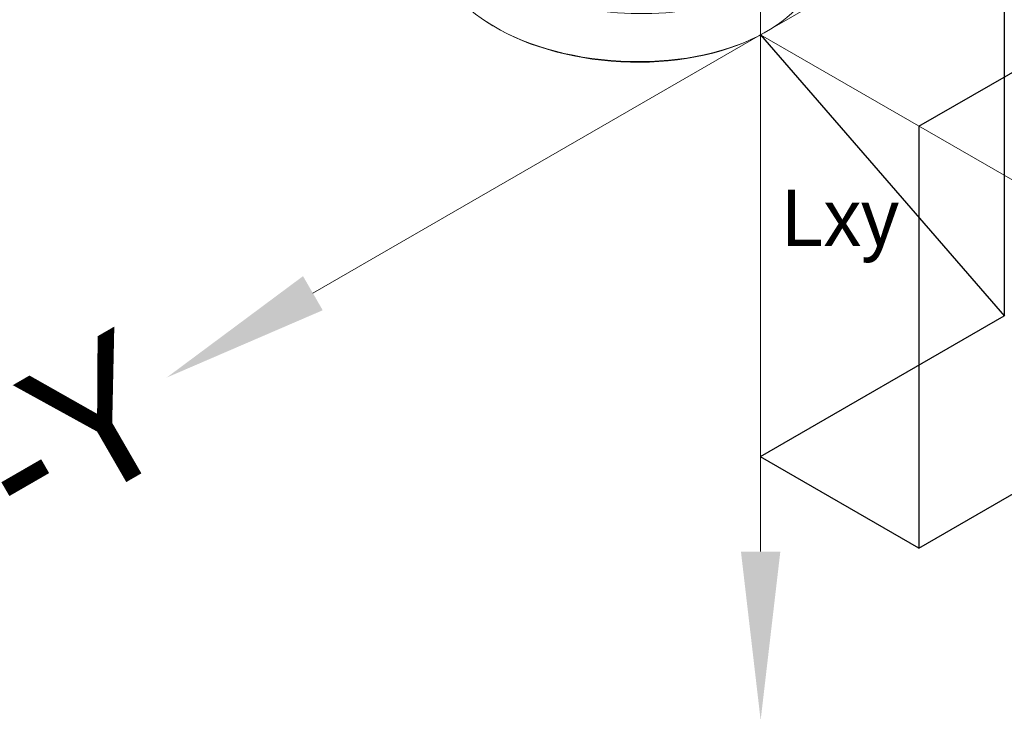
# Model space of a CAD drawing. Header units: millimetres. Extents: x -46 to 5160, y -5105 to -1541.
# Tile 93 of 104: x 5078 to 5113, y -4793 to -4768. Entities that reach past the tile are written whole.
import ezdxf
from ezdxf.enums import TextEntityAlignment as Align

# ---------------------------------------------------------------- set-up
doc = ezdxf.new("R2010")
doc.units = ezdxf.units.MM
doc.header["$LTSCALE"] = 0.3175
for name, color, linetype, lineweight in [('1轮廓实线层', 7, 'Continuous', 18), ('6文字层', 3, 'Continuous', 13), ('7标注层', 4, 'Continuous', 13)]:
    doc.layers.add(name, color=color, linetype=linetype, lineweight=lineweight)

# ---------------------------------------------------------------- blocks, each defined once
blk = doc.blocks.new('MR10C-1488-Z')
at = {"layer": '1轮廓实线层'}
for p, q in [((5975.373, -5162.838), (5975.429, -5162.875)), ((5985.125, -5163.377), (5985.185, -5163.346))]:
    blk.add_line(p, q, dxfattribs=at)
for centre, major_axis, start_param, end_param in [((5980.506, -5158.713), (6.791, -0.352), 3.956663, 6.283185), ((5980.417, -5160.421), (-6.791, 0.352), 0.000024, 3.141518), ((5980.414, -5160.487), (6.711, -0.348), 3.905121, 5.519606)]:
    blk.add_ellipse(centre, major_axis=major_axis, ratio=0.568732, start_param=start_param, end_param=end_param, dxfattribs=at)

msp = doc.modelspace()

# ---------------------------------------------------------------- linework, layer by layer
for p, q in [((5112.78405, -4763.91339), (5112.78405, -4778.91339)), ((5109.74658, -4772.16873), (5118.40684, -4767.16873)), ((5104.12832, -4768.9179), (5112.78857, -4778.9179)), ((5109.74658, -4772.16873), (5109.74658, -4787.16873)), ((5104.12379, -4783.91339), (5112.78405, -4778.91339)), ((5109.74658, -4787.16873), (5118.40684, -4782.16873)), ((5109.74658, -4787.16873), (5104.12832, -4783.9179))]:
    msp.add_line(p, q)
at = {"layer": '1轮廓实线层'}
for q in [(5104.12832, -4747.54673), (5120.03822, -4759.73231), (5088.21842, -4778.10349), (5104.12832, -4787.28907), (5120.03822, -4778.10349)]:
    msp.add_line((5104.12832, -4768.9179), q, dxfattribs=at)
at = {"layer": '7标注层'}
for points in [[(5087.86842, -4777.49727), (5088.56842, -4778.7097), (5083.02226, -4781.10349)], [(5103.42832, -4787.28907), (5104.82832, -4787.28907), (5104.12832, -4793.28907)]]:
    msp.add_solid(points, dxfattribs=at)

# ---------------------------------------------------------------- block references
msp.add_blockref('MR10C-1488-Z', (-881.05639, 394.42824))

# ---------------------------------------------------------------- texts
at = {"layer": '6文字层'}
msp.add_text('Lxy', height=2, dxfattribs=at).set_placement((5106.95832, -4775.72513), align=Align.MIDDLE)
msp.add_text('-Y', height=5, rotation=30, dxfattribs=at).set_placement((5082.54008, -4781.38187), align=Align.MIDDLE_RIGHT)

doc.saveas('drawing.dxf')
